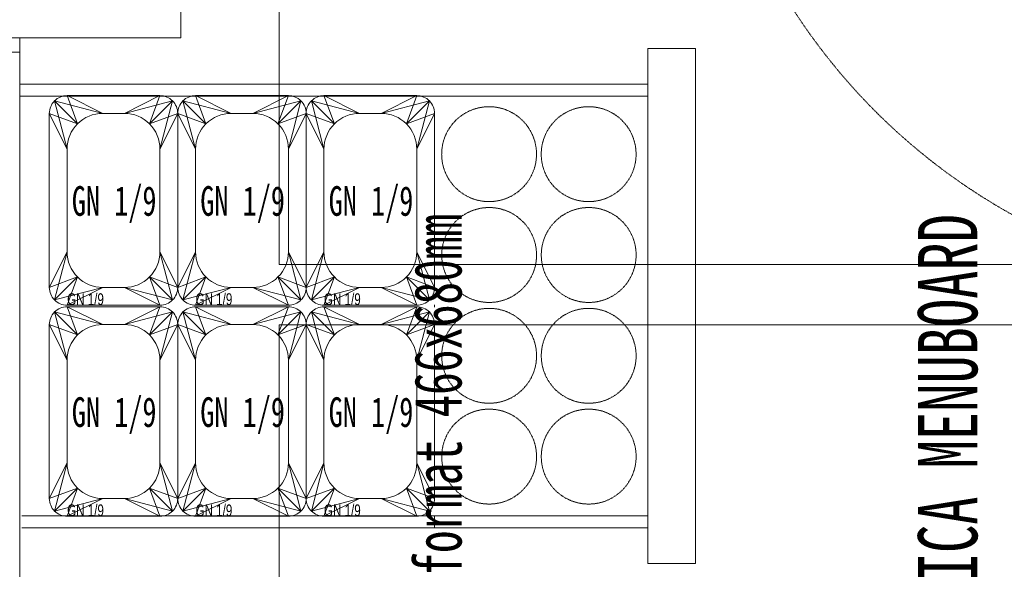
# Model space of a CAD drawing. Header units: centimetres. Extents: x -9388 to 91680, y -1419244 to 50347.
# Tile 28 of 183: x 10080 to 10910, y -702673 to -702209. Entities that reach past the tile are written whole.
import ezdxf

# ---------------------------------------------------------------- set-up
doc = ezdxf.new("R2010")
doc.units = ezdxf.units.CM
doc.linetypes.add('DASHED', pattern=[0.75, 0.5, -0.25])
for name, color, linetype, lineweight in [('MEBLE PKN_Nr_pióra__101', 7, 'Continuous', 5), ('Q_podkład', 8, 'Continuous', 9), ('Strefy_Nr_pióra__101', 7, 'Continuous', 5), ('Strefy_Nr_pióra__150', 7, 'Continuous', 25), ('Strefy_Nr_pióra__94', 7, 'Continuous', 13), ('Wnętrze - umeblowanie_Nr_pióra__101', 7, 'Continuous', 5), ('Wnętrze - umeblowanie_Nr_pióra__150', 7, 'Continuous', 25)]:
    doc.layers.add(name, color=color, linetype=linetype, lineweight=lineweight)
doc.styles.add('GENERATED_STYLE_2', font='arial.ttf')
doc.styles.add('GENERATED_STYLE_3', font='calibri.ttf')

# ---------------------------------------------------------------- blocks, each defined once
blk = doc.blocks.new('PAB.01_RZUT PRZYZIEMIA')
at = {"layer": 'MEBLE PKN_Nr_pióra__101', "color": 8, "linetype": 'Continuous'}
for p, q in [((40079.85, -702224.86), (40079.35, -702224.86)), ((40079.85, -702224.86), (40079.35, -702224.86)), ((40079.85, -702380.42), (40079.85, -702516.42)), ((40079.85, -702380.42), (40079.85, -702516.42)), ((40429.85, -702451.86), (40429.85, -702449.86)), ((40429.85, -702451.86), (40429.85, -702449.86)), ((40429.85, -702627.86), (40429.85, -702637.86)), ((40429.85, -702627.86), (40429.85, -702637.86))]:
    blk.add_line(p, q, dxfattribs=at)
at = {"layer": 'MEBLE PKN_Nr_pióra__101', "color": 8, "linetype": 'DASHED'}
for p, q in [((40609.85, -702233.86), (40649.85, -702233.86)), ((40609.85, -702667.86), (40609.85, -702233.86)), ((40609.85, -702233.86), (40649.85, -702233.86)), ((40609.85, -702667.86), (40609.85, -702233.86)), ((40649.85, -702233.86), (40649.85, -702667.86)), ((40649.85, -702233.86), (40649.85, -702667.86)), ((40609.85, -702263.86), (40079.85, -702263.86)), ((40609.85, -702263.86), (40079.85, -702263.86)), ((40609.85, -702273.86), (40079.85, -702273.86)), ((40609.85, -702273.86), (40079.85, -702273.86)), ((40609.85, -702627.86), (40081.6, -702627.86)), ((40609.85, -702627.86), (40081.6, -702627.86)), ((40609.85, -702637.86), (40081.6, -702637.86)), ((40609.85, -702637.86), (40081.6, -702637.86)), ((40609.85, -702667.86), (40649.85, -702667.86)), ((40609.85, -702667.86), (40649.85, -702667.86))]:
    blk.add_line(p, q, dxfattribs=at)
at = {"layer": 'MEBLE PKN_Nr_pióra__101', "color": 8, "linetype": 'Continuous', "flags": 128}
for points in [[(40978.99, -701949.16), (40978.99, -702415.82), (40298.81, -702415.82), (40298.81, -701949.16)], [(40978.99, -701949.16), (40978.99, -702415.82), (40298.81, -702415.82), (40298.81, -701949.16)], [(39359.85, -702174.86), (40215.85, -702174.86), (40215.85, -702224.86), (39409.85, -702224.86), (39409.85, -703124.86), (40009.85, -703124.86), (40009.85, -704074.86), (39709.85, -704074.8), (39709.85, -703174.72), (39359.85, -703174.74)], [(39359.85, -702174.86), (40215.85, -702174.86), (40215.85, -702224.86), (39409.85, -702224.86), (39409.85, -703124.86), (40009.85, -703124.86), (40009.85, -704074.86), (39709.85, -704074.8), (39709.85, -703174.72), (39359.85, -703174.74)], [(39409.85, -703124.86), (39409.85, -702224.86), (40079.85, -702224.86), (40079.85, -703124.86)], [(39409.85, -703124.86), (39409.85, -702224.86), (40079.85, -702224.86), (40079.85, -703124.86)], [(40079.85, -702236.86), (40079.85, -702224.86), (39427.85, -702224.86), (39427.85, -702236.86)], [(40079.85, -702236.86), (40079.85, -702224.86), (39427.85, -702224.86), (39427.85, -702236.86)], [(40978.99, -702466.69), (40978.99, -702939.58), (40298.81, -702939.58), (40298.81, -702466.69)], [(40978.99, -702466.69), (40978.99, -702939.58), (40298.81, -702939.58), (40298.81, -702466.69)]]:
    blk.add_lwpolyline(points, close=True, dxfattribs=at)
for points in [[(40119.85, -702273.53), (40198.18, -702273.53, -0.414214), (40213.18, -702288.53), (40213.18, -702435.19, -0.414214), (40198.18, -702450.19), (40119.85, -702450.19, -0.414214), (40104.85, -702435.19), (40104.85, -702288.53, -0.414214)], [(40119.85, -702273.53), (40198.18, -702273.53, -0.414214), (40213.18, -702288.53), (40213.18, -702435.19, -0.414214), (40198.18, -702450.19), (40119.85, -702450.19, -0.414214), (40104.85, -702435.19), (40104.85, -702288.53, -0.414214)], [(40228.18, -702273.53), (40306.52, -702273.53, -0.414214), (40321.52, -702288.53), (40321.52, -702435.19, -0.414214), (40306.52, -702450.19), (40228.18, -702450.19, -0.414214), (40213.18, -702435.19), (40213.18, -702288.53, -0.414214)], [(40228.18, -702273.53), (40306.52, -702273.53, -0.414214), (40321.52, -702288.53), (40321.52, -702435.19, -0.414214), (40306.52, -702450.19), (40228.18, -702450.19, -0.414214), (40213.18, -702435.19), (40213.18, -702288.53, -0.414214)], [(40336.52, -702273.53), (40414.85, -702273.53, -0.414214), (40429.85, -702288.53), (40429.85, -702435.19, -0.414214), (40414.85, -702450.19), (40336.52, -702450.19, -0.414214), (40321.52, -702435.19), (40321.52, -702288.53, -0.414214)], [(40336.52, -702273.53), (40414.85, -702273.53, -0.414214), (40429.85, -702288.53), (40429.85, -702435.19, -0.414214), (40414.85, -702450.19), (40336.52, -702450.19, -0.414214), (40321.52, -702435.19), (40321.52, -702288.53, -0.414214)], [(40149.85, -702288.53), (40168.18, -702288.53, -0.414214), (40198.18, -702318.53), (40198.18, -702405.19, -0.414214), (40168.18, -702435.19), (40149.85, -702435.19, -0.414214), (40119.85, -702405.19), (40119.85, -702318.53, -0.414214)], [(40149.85, -702288.53), (40168.18, -702288.53, -0.414214), (40198.18, -702318.53), (40198.18, -702405.19, -0.414214), (40168.18, -702435.19), (40149.85, -702435.19, -0.414214), (40119.85, -702405.19), (40119.85, -702318.53, -0.414214)], [(40258.18, -702288.53), (40276.52, -702288.53, -0.414214), (40306.52, -702318.53), (40306.52, -702405.19, -0.414214), (40276.52, -702435.19), (40258.18, -702435.19, -0.414214), (40228.18, -702405.19), (40228.18, -702318.53, -0.414214)], [(40258.18, -702288.53), (40276.52, -702288.53, -0.414214), (40306.52, -702318.53), (40306.52, -702405.19, -0.414214), (40276.52, -702435.19), (40258.18, -702435.19, -0.414214), (40228.18, -702405.19), (40228.18, -702318.53, -0.414214)], [(40366.52, -702288.53), (40384.85, -702288.53, -0.414214), (40414.85, -702318.53), (40414.85, -702405.19, -0.414214), (40384.85, -702435.19), (40366.52, -702435.19, -0.414214), (40336.52, -702405.19), (40336.52, -702318.53, -0.414214)], [(40366.52, -702288.53), (40384.85, -702288.53, -0.414214), (40414.85, -702318.53), (40414.85, -702405.19, -0.414214), (40384.85, -702435.19), (40366.52, -702435.19, -0.414214), (40336.52, -702405.19), (40336.52, -702318.53, -0.414214)], [(40119.85, -702451.53), (40198.18, -702451.53, -0.414214), (40213.18, -702466.53), (40213.18, -702613.19, -0.414214), (40198.18, -702628.19), (40119.85, -702628.19, -0.414214), (40104.85, -702613.19), (40104.85, -702466.53, -0.414214)], [(40119.85, -702451.53), (40198.18, -702451.53, -0.414214), (40213.18, -702466.53), (40213.18, -702613.19, -0.414214), (40198.18, -702628.19), (40119.85, -702628.19, -0.414214), (40104.85, -702613.19), (40104.85, -702466.53, -0.414214)], [(40228.18, -702451.53), (40306.52, -702451.53, -0.414214), (40321.52, -702466.53), (40321.52, -702613.19, -0.414214), (40306.52, -702628.19), (40228.18, -702628.19, -0.414214), (40213.18, -702613.19), (40213.18, -702466.53, -0.414214)], [(40228.18, -702451.53), (40306.52, -702451.53, -0.414214), (40321.52, -702466.53), (40321.52, -702613.19, -0.414214), (40306.52, -702628.19), (40228.18, -702628.19, -0.414214), (40213.18, -702613.19), (40213.18, -702466.53, -0.414214)], [(40336.52, -702451.53), (40414.85, -702451.53, -0.414214), (40429.85, -702466.53), (40429.85, -702613.19, -0.414214), (40414.85, -702628.19), (40336.52, -702628.19, -0.414214), (40321.52, -702613.19), (40321.52, -702466.53, -0.414214)], [(40336.52, -702451.53), (40414.85, -702451.53, -0.414214), (40429.85, -702466.53), (40429.85, -702613.19, -0.414214), (40414.85, -702628.19), (40336.52, -702628.19, -0.414214), (40321.52, -702613.19), (40321.52, -702466.53, -0.414214)], [(40149.85, -702466.53), (40168.18, -702466.53, -0.414214), (40198.18, -702496.53), (40198.18, -702583.19, -0.414214), (40168.18, -702613.19), (40149.85, -702613.19, -0.414214), (40119.85, -702583.19), (40119.85, -702496.53, -0.414214)], [(40149.85, -702466.53), (40168.18, -702466.53, -0.414214), (40198.18, -702496.53), (40198.18, -702583.19, -0.414214), (40168.18, -702613.19), (40149.85, -702613.19, -0.414214), (40119.85, -702583.19), (40119.85, -702496.53, -0.414214)], [(40258.18, -702466.53), (40276.52, -702466.53, -0.414214), (40306.52, -702496.53), (40306.52, -702583.19, -0.414214), (40276.52, -702613.19), (40258.18, -702613.19, -0.414214), (40228.18, -702583.19), (40228.18, -702496.53, -0.414214)], [(40258.18, -702466.53), (40276.52, -702466.53, -0.414214), (40306.52, -702496.53), (40306.52, -702583.19, -0.414214), (40276.52, -702613.19), (40258.18, -702613.19, -0.414214), (40228.18, -702583.19), (40228.18, -702496.53, -0.414214)], [(40366.52, -702466.53), (40384.85, -702466.53, -0.414214), (40414.85, -702496.53), (40414.85, -702583.19, -0.414214), (40384.85, -702613.19), (40366.52, -702613.19, -0.414214), (40336.52, -702583.19), (40336.52, -702496.53, -0.414214)], [(40366.52, -702466.53), (40384.85, -702466.53, -0.414214), (40414.85, -702496.53), (40414.85, -702583.19, -0.414214), (40384.85, -702613.19), (40366.52, -702613.19, -0.414214), (40336.52, -702583.19), (40336.52, -702496.53, -0.414214)]]:
    blk.add_lwpolyline(points, format="xyb", close=True, dxfattribs=at)
for points in [[(40104.85, -702288.53), (40119.85, -702318.53), (40109.24, -702277.92), (40128.64, -702297.31), (40119.85, -702273.53), (40149.85, -702288.53)], [(40119.85, -702318.53), (40104.85, -702288.53), (40128.64, -702297.31), (40109.24, -702277.92), (40149.85, -702288.53), (40119.85, -702273.53)], [(40104.85, -702288.53), (40119.85, -702318.53), (40109.24, -702277.92), (40128.64, -702297.31), (40119.85, -702273.53), (40149.85, -702288.53)], [(40119.85, -702318.53), (40104.85, -702288.53), (40128.64, -702297.31), (40109.24, -702277.92), (40149.85, -702288.53), (40119.85, -702273.53)], [(40213.18, -702288.53), (40198.18, -702318.53), (40208.79, -702277.92), (40189.4, -702297.31), (40198.18, -702273.53), (40168.18, -702288.53)], [(40198.18, -702318.53), (40213.18, -702288.53), (40189.4, -702297.31), (40208.79, -702277.92), (40168.18, -702288.53), (40198.18, -702273.53)], [(40213.18, -702288.53), (40198.18, -702318.53), (40208.79, -702277.92), (40189.4, -702297.31), (40198.18, -702273.53), (40168.18, -702288.53)], [(40198.18, -702318.53), (40213.18, -702288.53), (40189.4, -702297.31), (40208.79, -702277.92), (40168.18, -702288.53), (40198.18, -702273.53)], [(40213.18, -702288.53), (40228.18, -702318.53), (40217.58, -702277.92), (40236.97, -702297.31), (40228.18, -702273.53), (40258.18, -702288.53)], [(40228.18, -702318.53), (40213.18, -702288.53), (40236.97, -702297.31), (40217.58, -702277.92), (40258.18, -702288.53), (40228.18, -702273.53)], [(40213.18, -702288.53), (40228.18, -702318.53), (40217.58, -702277.92), (40236.97, -702297.31), (40228.18, -702273.53), (40258.18, -702288.53)], [(40228.18, -702318.53), (40213.18, -702288.53), (40236.97, -702297.31), (40217.58, -702277.92), (40258.18, -702288.53), (40228.18, -702273.53)], [(40321.52, -702288.53), (40306.52, -702318.53), (40317.12, -702277.92), (40297.73, -702297.31), (40306.52, -702273.53), (40276.52, -702288.53)], [(40306.52, -702318.53), (40321.52, -702288.53), (40297.73, -702297.31), (40317.12, -702277.92), (40276.52, -702288.53), (40306.52, -702273.53)], [(40321.52, -702288.53), (40306.52, -702318.53), (40317.12, -702277.92), (40297.73, -702297.31), (40306.52, -702273.53), (40276.52, -702288.53)], [(40306.52, -702318.53), (40321.52, -702288.53), (40297.73, -702297.31), (40317.12, -702277.92), (40276.52, -702288.53), (40306.52, -702273.53)], [(40336.52, -702318.53), (40321.52, -702288.53), (40345.3, -702297.31), (40325.91, -702277.92), (40366.52, -702288.53), (40336.52, -702273.53)], [(40321.52, -702288.53), (40336.52, -702318.53), (40325.91, -702277.92), (40345.3, -702297.31), (40336.52, -702273.53), (40366.52, -702288.53)], [(40321.52, -702288.53), (40336.52, -702318.53), (40325.91, -702277.92), (40345.3, -702297.31), (40336.52, -702273.53), (40366.52, -702288.53)], [(40336.52, -702318.53), (40321.52, -702288.53), (40345.3, -702297.31), (40325.91, -702277.92), (40366.52, -702288.53), (40336.52, -702273.53)], [(40414.85, -702318.53), (40429.85, -702288.53), (40406.06, -702297.31), (40425.46, -702277.92), (40384.85, -702288.53), (40414.85, -702273.53)], [(40429.85, -702288.53), (40414.85, -702318.53), (40425.46, -702277.92), (40406.06, -702297.31), (40414.85, -702273.53), (40384.85, -702288.53)], [(40429.85, -702288.53), (40414.85, -702318.53), (40425.46, -702277.92), (40406.06, -702297.31), (40414.85, -702273.53), (40384.85, -702288.53)], [(40414.85, -702318.53), (40429.85, -702288.53), (40406.06, -702297.31), (40425.46, -702277.92), (40384.85, -702288.53), (40414.85, -702273.53)], [(40104.85, -702435.19), (40119.85, -702405.19), (40109.24, -702445.8), (40128.64, -702426.41), (40119.85, -702450.19), (40149.85, -702435.19)], [(40119.85, -702405.19), (40104.85, -702435.19), (40128.64, -702426.41), (40109.24, -702445.8), (40149.85, -702435.19), (40119.85, -702450.19)], [(40104.85, -702435.19), (40119.85, -702405.19), (40109.24, -702445.8), (40128.64, -702426.41), (40119.85, -702450.19), (40149.85, -702435.19)], [(40119.85, -702405.19), (40104.85, -702435.19), (40128.64, -702426.41), (40109.24, -702445.8), (40149.85, -702435.19), (40119.85, -702450.19)], [(40213.18, -702435.19), (40198.18, -702405.19), (40208.79, -702445.8), (40189.4, -702426.41), (40198.18, -702450.19), (40168.18, -702435.19)], [(40198.18, -702405.19), (40213.18, -702435.19), (40189.4, -702426.41), (40208.79, -702445.8), (40168.18, -702435.19), (40198.18, -702450.19)], [(40213.18, -702435.19), (40198.18, -702405.19), (40208.79, -702445.8), (40189.4, -702426.41), (40198.18, -702450.19), (40168.18, -702435.19)], [(40198.18, -702405.19), (40213.18, -702435.19), (40189.4, -702426.41), (40208.79, -702445.8), (40168.18, -702435.19), (40198.18, -702450.19)], [(40213.18, -702435.19), (40228.18, -702405.19), (40217.58, -702445.8), (40236.97, -702426.41), (40228.18, -702450.19), (40258.18, -702435.19)], [(40228.18, -702405.19), (40213.18, -702435.19), (40236.97, -702426.41), (40217.58, -702445.8), (40258.18, -702435.19), (40228.18, -702450.19)], [(40213.18, -702435.19), (40228.18, -702405.19), (40217.58, -702445.8), (40236.97, -702426.41), (40228.18, -702450.19), (40258.18, -702435.19)], [(40228.18, -702405.19), (40213.18, -702435.19), (40236.97, -702426.41), (40217.58, -702445.8), (40258.18, -702435.19), (40228.18, -702450.19)], [(40321.52, -702435.19), (40306.52, -702405.19), (40317.12, -702445.8), (40297.73, -702426.41), (40306.52, -702450.19), (40276.52, -702435.19)], [(40306.52, -702405.19), (40321.52, -702435.19), (40297.73, -702426.41), (40317.12, -702445.8), (40276.52, -702435.19), (40306.52, -702450.19)], [(40321.52, -702435.19), (40306.52, -702405.19), (40317.12, -702445.8), (40297.73, -702426.41), (40306.52, -702450.19), (40276.52, -702435.19)], [(40306.52, -702405.19), (40321.52, -702435.19), (40297.73, -702426.41), (40317.12, -702445.8), (40276.52, -702435.19), (40306.52, -702450.19)], [(40321.52, -702435.19), (40336.52, -702405.19), (40325.91, -702445.8), (40345.3, -702426.41), (40336.52, -702450.19), (40366.52, -702435.19)], [(40336.52, -702405.19), (40321.52, -702435.19), (40345.3, -702426.41), (40325.91, -702445.8), (40366.52, -702435.19), (40336.52, -702450.19)], [(40321.52, -702435.19), (40336.52, -702405.19), (40325.91, -702445.8), (40345.3, -702426.41), (40336.52, -702450.19), (40366.52, -702435.19)], [(40336.52, -702405.19), (40321.52, -702435.19), (40345.3, -702426.41), (40325.91, -702445.8), (40366.52, -702435.19), (40336.52, -702450.19)], [(40429.85, -702435.19), (40414.85, -702405.19), (40425.46, -702445.8), (40406.06, -702426.41), (40414.85, -702450.19), (40384.85, -702435.19)], [(40414.85, -702405.19), (40429.85, -702435.19), (40406.06, -702426.41), (40425.46, -702445.8), (40384.85, -702435.19), (40414.85, -702450.19)], [(40429.85, -702435.19), (40414.85, -702405.19), (40425.46, -702445.8), (40406.06, -702426.41), (40414.85, -702450.19), (40384.85, -702435.19)], [(40414.85, -702405.19), (40429.85, -702435.19), (40406.06, -702426.41), (40425.46, -702445.8), (40384.85, -702435.19), (40414.85, -702450.19)], [(40104.85, -702466.53), (40119.85, -702496.53), (40109.24, -702455.92), (40128.64, -702475.31), (40119.85, -702451.53), (40149.85, -702466.53)], [(40119.85, -702496.53), (40104.85, -702466.53), (40128.64, -702475.31), (40109.24, -702455.92), (40149.85, -702466.53), (40119.85, -702451.53)], [(40104.85, -702466.53), (40119.85, -702496.53), (40109.24, -702455.92), (40128.64, -702475.31), (40119.85, -702451.53), (40149.85, -702466.53)], [(40119.85, -702496.53), (40104.85, -702466.53), (40128.64, -702475.31), (40109.24, -702455.92), (40149.85, -702466.53), (40119.85, -702451.53)], [(40213.18, -702466.53), (40198.18, -702496.53), (40208.79, -702455.92), (40189.4, -702475.31), (40198.18, -702451.53), (40168.18, -702466.53)], [(40198.18, -702496.53), (40213.18, -702466.53), (40189.4, -702475.31), (40208.79, -702455.92), (40168.18, -702466.53), (40198.18, -702451.53)], [(40213.18, -702466.53), (40198.18, -702496.53), (40208.79, -702455.92), (40189.4, -702475.31), (40198.18, -702451.53), (40168.18, -702466.53)], [(40198.18, -702496.53), (40213.18, -702466.53), (40189.4, -702475.31), (40208.79, -702455.92), (40168.18, -702466.53), (40198.18, -702451.53)], [(40228.18, -702496.53), (40213.18, -702466.53), (40236.97, -702475.31), (40217.58, -702455.92), (40258.18, -702466.53), (40228.18, -702451.53)], [(40213.18, -702466.53), (40228.18, -702496.53), (40217.58, -702455.92), (40236.97, -702475.31), (40228.18, -702451.53), (40258.18, -702466.53)], [(40228.18, -702496.53), (40213.18, -702466.53), (40236.97, -702475.31), (40217.58, -702455.92), (40258.18, -702466.53), (40228.18, -702451.53)], [(40213.18, -702466.53), (40228.18, -702496.53), (40217.58, -702455.92), (40236.97, -702475.31), (40228.18, -702451.53), (40258.18, -702466.53)], [(40321.52, -702466.53), (40306.52, -702496.53), (40317.12, -702455.92), (40297.73, -702475.31), (40306.52, -702451.53), (40276.52, -702466.53)], [(40306.52, -702496.53), (40321.52, -702466.53), (40297.73, -702475.31), (40317.12, -702455.92), (40276.52, -702466.53), (40306.52, -702451.53)], [(40321.52, -702466.53), (40306.52, -702496.53), (40317.12, -702455.92), (40297.73, -702475.31), (40306.52, -702451.53), (40276.52, -702466.53)], [(40306.52, -702496.53), (40321.52, -702466.53), (40297.73, -702475.31), (40317.12, -702455.92), (40276.52, -702466.53), (40306.52, -702451.53)], [(40321.52, -702466.53), (40336.52, -702496.53), (40325.91, -702455.92), (40345.3, -702475.31), (40336.52, -702451.53), (40366.52, -702466.53)], [(40336.52, -702496.53), (40321.52, -702466.53), (40345.3, -702475.31), (40325.91, -702455.92), (40366.52, -702466.53), (40336.52, -702451.53)], [(40321.52, -702466.53), (40336.52, -702496.53), (40325.91, -702455.92), (40345.3, -702475.31), (40336.52, -702451.53), (40366.52, -702466.53)], [(40336.52, -702496.53), (40321.52, -702466.53), (40345.3, -702475.31), (40325.91, -702455.92), (40366.52, -702466.53), (40336.52, -702451.53)], [(40429.85, -702466.53), (40414.85, -702496.53), (40425.46, -702455.92), (40406.06, -702475.31), (40414.85, -702451.53), (40384.85, -702466.53)], [(40414.85, -702496.53), (40429.85, -702466.53), (40406.06, -702475.31), (40425.46, -702455.92), (40384.85, -702466.53), (40414.85, -702451.53)], [(40429.85, -702466.53), (40414.85, -702496.53), (40425.46, -702455.92), (40406.06, -702475.31), (40414.85, -702451.53), (40384.85, -702466.53)], [(40414.85, -702496.53), (40429.85, -702466.53), (40406.06, -702475.31), (40425.46, -702455.92), (40384.85, -702466.53), (40414.85, -702451.53)], [(40104.85, -702613.19), (40119.85, -702583.19), (40109.24, -702623.8), (40128.64, -702604.41), (40119.85, -702628.19), (40149.85, -702613.19)], [(40119.85, -702583.19), (40104.85, -702613.19), (40128.64, -702604.41), (40109.24, -702623.8), (40149.85, -702613.19), (40119.85, -702628.19)], [(40104.85, -702613.19), (40119.85, -702583.19), (40109.24, -702623.8), (40128.64, -702604.41), (40119.85, -702628.19), (40149.85, -702613.19)], [(40119.85, -702583.19), (40104.85, -702613.19), (40128.64, -702604.41), (40109.24, -702623.8), (40149.85, -702613.19), (40119.85, -702628.19)], [(40213.18, -702613.19), (40198.18, -702583.19), (40208.79, -702623.8), (40189.4, -702604.41), (40198.18, -702628.19), (40168.18, -702613.19)], [(40198.18, -702583.19), (40213.18, -702613.19), (40189.4, -702604.41), (40208.79, -702623.8), (40168.18, -702613.19), (40198.18, -702628.19)], [(40213.18, -702613.19), (40198.18, -702583.19), (40208.79, -702623.8), (40189.4, -702604.41), (40198.18, -702628.19), (40168.18, -702613.19)], [(40198.18, -702583.19), (40213.18, -702613.19), (40189.4, -702604.41), (40208.79, -702623.8), (40168.18, -702613.19), (40198.18, -702628.19)], [(40213.18, -702613.19), (40228.18, -702583.19), (40217.58, -702623.8), (40236.97, -702604.41), (40228.18, -702628.19), (40258.18, -702613.19)], [(40228.18, -702583.19), (40213.18, -702613.19), (40236.97, -702604.41), (40217.58, -702623.8), (40258.18, -702613.19), (40228.18, -702628.19)], [(40213.18, -702613.19), (40228.18, -702583.19), (40217.58, -702623.8), (40236.97, -702604.41), (40228.18, -702628.19), (40258.18, -702613.19)], [(40228.18, -702583.19), (40213.18, -702613.19), (40236.97, -702604.41), (40217.58, -702623.8), (40258.18, -702613.19), (40228.18, -702628.19)], [(40321.52, -702613.19), (40306.52, -702583.19), (40317.12, -702623.8), (40297.73, -702604.41), (40306.52, -702628.19), (40276.52, -702613.19)], [(40306.52, -702583.19), (40321.52, -702613.19), (40297.73, -702604.41), (40317.12, -702623.8), (40276.52, -702613.19), (40306.52, -702628.19)], [(40321.52, -702613.19), (40306.52, -702583.19), (40317.12, -702623.8), (40297.73, -702604.41), (40306.52, -702628.19), (40276.52, -702613.19)], [(40306.52, -702583.19), (40321.52, -702613.19), (40297.73, -702604.41), (40317.12, -702623.8), (40276.52, -702613.19), (40306.52, -702628.19)], [(40321.52, -702613.19), (40336.52, -702583.19), (40325.91, -702623.8), (40345.3, -702604.41), (40336.52, -702628.19), (40366.52, -702613.19)], [(40336.52, -702583.19), (40321.52, -702613.19), (40345.3, -702604.41), (40325.91, -702623.8), (40366.52, -702613.19), (40336.52, -702628.19)], [(40321.52, -702613.19), (40336.52, -702583.19), (40325.91, -702623.8), (40345.3, -702604.41), (40336.52, -702628.19), (40366.52, -702613.19)], [(40336.52, -702583.19), (40321.52, -702613.19), (40345.3, -702604.41), (40325.91, -702623.8), (40366.52, -702613.19), (40336.52, -702628.19)], [(40429.85, -702613.19), (40414.85, -702583.19), (40425.46, -702623.8), (40406.06, -702604.41), (40414.85, -702628.19), (40384.85, -702613.19)], [(40414.85, -702583.19), (40429.85, -702613.19), (40406.06, -702604.41), (40425.46, -702623.8), (40384.85, -702613.19), (40414.85, -702628.19)], [(40429.85, -702613.19), (40414.85, -702583.19), (40425.46, -702623.8), (40406.06, -702604.41), (40414.85, -702628.19), (40384.85, -702613.19)], [(40414.85, -702583.19), (40429.85, -702613.19), (40406.06, -702604.41), (40425.46, -702623.8), (40384.85, -702613.19), (40414.85, -702628.19)]]:
    blk.add_lwpolyline(points, dxfattribs=at)
at = {"layer": 'MEBLE PKN_Nr_pióra__101', "color": 8, "linetype": 'DASHED'}
for centre in [(40475.81, -702322.86), (40475.81, -702322.86), (40559.81, -702322.86), (40559.81, -702322.86), (40475.85, -702407.86), (40475.85, -702407.86), (40559.85, -702407.86), (40559.85, -702407.86), (40475.85, -702492.86), (40475.85, -702492.86), (40559.85, -702492.86), (40559.85, -702492.86), (40475.85, -702577.86), (40475.85, -702577.86), (40559.85, -702577.86), (40559.85, -702577.86)]:
    blk.add_circle(centre, 40, dxfattribs=at)
blk.add_arc((41170.37, -701918.19), 521.32, 177.92544, 272.07456, dxfattribs=at)
blk.add_arc((41170.37, -701918.19), 521.32, 177.92544, 272.07456, dxfattribs=at)
at = {"layer": 'Strefy_Nr_pióra__101', "color": 8, "linetype": 'Continuous', "char_height": 10, "attachment_point": 7, "rotation": 360, "style": 'GENERATED_STYLE_3'}
for insert in [(40119.89, -702450.29), (40119.89, -702450.29), (40228.23, -702450.29), (40228.23, -702450.29), (40336.56, -702450.29), (40336.56, -702450.29), (40119.89, -702628.29), (40119.89, -702628.29), (40228.23, -702628.29), (40228.23, -702628.29), (40336.56, -702628.29), (40336.56, -702628.29)]:
    blk.add_mtext('\\A1;{\\W0.700000x;\\fArial|b0|i0|c238|p38;GN 1/9}', dxfattribs=dict(at, insert=insert))
at = {"layer": 'Strefy_Nr_pióra__150', "color": 8, "linetype": 'Continuous', "attachment_point": 9, "rotation": 90, "style": 'GENERATED_STYLE_2'}
for s, insert, char_height in [('\\A1;{\\W0.700000x;\\fMS Gothic|b0|i0|c238|p49;TABLICA MENUBOARD}', (40888.47, -702373.4), 50), ('\\A1;{\\W0.700000x;\\fMS Gothic|b0|i0|c238|p49;format 466x680mm}', (40453.33, -702373.4), 40)]:
    blk.add_mtext(s, dxfattribs=dict(at, insert=insert, char_height=char_height))
at = {"layer": 'Strefy_Nr_pióra__94', "color": 8, "linetype": 'Continuous', "char_height": 25, "attachment_point": 7, "rotation": 360, "style": 'GENERATED_STYLE_2'}
for insert in [(40123.83, -702380.91), (40232.17, -702380.91), (40340.5, -702380.91), (40123.83, -702558.91), (40232.17, -702558.91), (40340.5, -702558.91)]:
    blk.add_mtext('\\A1;{\\W0.700000x;\\fMS Gothic|b0|i0|c238|p49;GN 1/9}', dxfattribs=dict(at, insert=insert))
at = {"layer": 'Wnętrze - umeblowanie_Nr_pióra__101', "color": 8, "linetype": 'Continuous', "insert": (40438.06, -701841.66), "char_height": 45, "attachment_point": 9, "rotation": 90, "style": 'GENERATED_STYLE_2'}
blk.add_mtext('\\A1;{\\W0.700000x;\\fMS Gothic|b0|i0|c238|p49;format 466x680mm}', dxfattribs=at)
at = {"layer": 'Wnętrze - umeblowanie_Nr_pióra__150', "color": 8, "linetype": 'Continuous', "insert": (40888.47, -701781), "char_height": 50, "attachment_point": 9, "rotation": 90, "style": 'GENERATED_STYLE_2'}
blk.add_mtext('\\A1;{\\W0.700000x;\\fMS Gothic|b0|i0|c238|p49;TABLICA MENUBOARD}', dxfattribs=at)

msp = doc.modelspace()

# ---------------------------------------------------------------- block references
at = {"layer": 'Q_podkład'}
msp.add_blockref('PAB.01_RZUT PRZYZIEMIA', (-30000, 0), dxfattribs=at)

doc.saveas('drawing.dxf')
